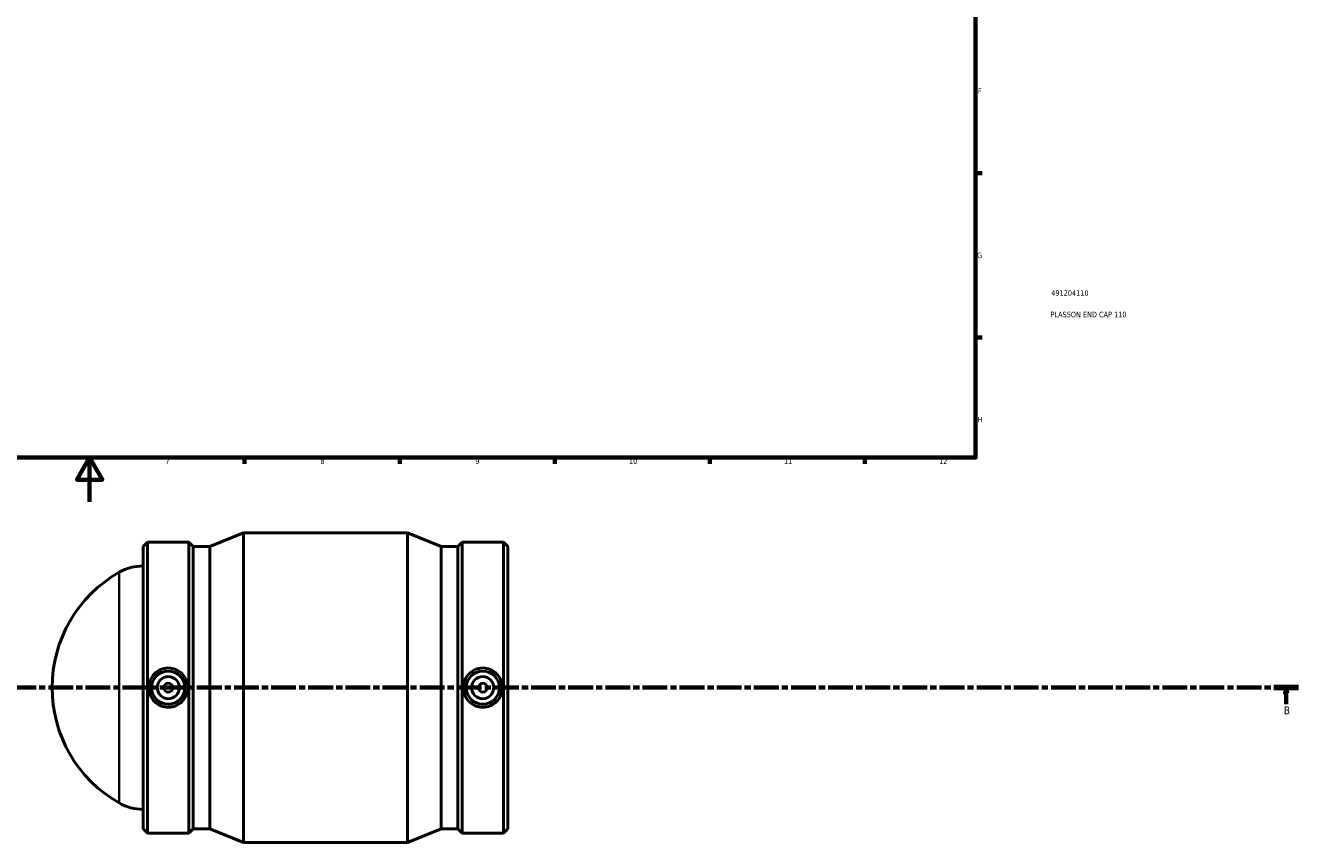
# Model space of a CAD drawing. Header units: millimetres. Extents: x -102 to 1281, y -154 to 1632.
# Tile 2 of 6: x 392 to 967, y -154 to 215. Entities that reach past the tile are written whole.
import ezdxf

# ---------------------------------------------------------------- set-up
doc = ezdxf.new("R2010")
doc.units = ezdxf.units.MM
doc.linetypes.add('CHAIN', pattern=[0.3543, 0.2362, -0.0295, 0.0591, -0.0295])
for name, color, linetype, lineweight in [('Border (ISO)', 7, 'Continuous', 70), ('Section Line (ISO)', 7, 'CHAIN', 70), ('Title (ISO)', 7, 'Continuous', 50), ('Visible (ISO)', 7, 'Continuous', 50), ('Visible Narrow (ISO)', 7, 'Continuous', 35)]:
    doc.layers.add(name, color=color, linetype=linetype, lineweight=lineweight)
doc.styles.add('Label Text (ISO)', font='tahoma.ttf')
doc.styles.add('Note Text (ISO)', font='tahoma.ttf')

# ---------------------------------------------------------------- blocks, each defined once
blk = doc.blocks.new('Borders Default Border')
at = {"layer": 'Border (ISO)'}
for p, q in [((821, 148.5), (823.9, 148.5)), ((821, 74.25), (823.9, 74.25)), ((490.58, 20), (490.58, 17.1)), ((560.67, 20), (560.67, 17.1)), ((630.75, 20), (630.75, 17.1)), ((700.83, 20), (700.83, 17.1)), ((770.92, 20), (770.92, 17.1))]:
    blk.add_line(p, q, dxfattribs=at)
at = {"layer": 'Border (ISO)', "flags": 128}
for points in [[(20, 20), (20, 574), (821, 574), (821, 20), (20, 20)], [(420.5, 0), (420.5, 20), (414.73, 10), (426.27, 10), (420.5, 20)]]:
    blk.add_lwpolyline(points, dxfattribs=at)
at = {"layer": 'Border (ISO)', "color": 232, "true_color": 0xca0064, "char_height": 2.5, "attachment_point": 7, "style": 'Note Text (ISO)'}
for s, insert in [('F', (822, 184.38)), ('G', (821.61, 110.08)), ('H', (821.74, 35.88)), ('7', (454.77, 17.1)), ('8', (524.81, 17.04)), ('9', (594.88, 17.05)), ('10', (664.29, 17.05)), ('11', (734.37, 17.1)), ('12', (804.46, 17.1))]:
    blk.add_mtext(s, dxfattribs=dict(at, insert=insert))
blk = doc.blocks.new('Title Blocks ISO')
at = {"layer": 'Title (ISO)', "color": 232, "true_color": 0xca0064, "style": 'Note Text (ISO)'}
for tag, p in [('PART_NUMBER_001', (34.16, 73.13)), ('DESCRIPTION_001', (33.84, 63.4))]:
    blk.add_attdef(tag, p, '', height=2.5, dxfattribs=at)
blk = doc.blocks.new('2dTransSection0')
at = {"layer": 'Section Line (ISO)', "linetype": 'CHAIN', "ltscale": 47.374752}
blk.add_line((183.66, -83.97), (966.94, -83.97), dxfattribs=at)
at = {"layer": 'Section Line (ISO)', "linetype": 'Continuous', "lineweight": 140}
blk.add_line((955.76, -83.97), (966.94, -83.97), dxfattribs=at)
at = {"layer": 'Section Line (ISO)', "linetype": 'Continuous'}
for p, q in [((961.35, -83.97), (960.85, -86.47)), ((961.35, -86.47), (961.35, -83.97)), ((961.85, -86.47), (961.35, -83.97)), ((960.85, -86.47), (961.85, -86.47)), ((961.35, -91.47), (961.35, -86.47))]:
    blk.add_line(p, q, dxfattribs=at)
at = {"layer": 'Section Line (ISO)', "linetype": 'Continuous', "flags": 128}
blk.add_lwpolyline([(961.85, -86.47), (961.35, -83.97), (960.85, -86.47), (961.85, -86.47)], dxfattribs=at)
at = {"layer": 'Section Line (ISO)'}
blk.add_solid([(961.85, -86.47), (961.35, -83.97), (960.85, -86.47), (961.85, -86.47)], dxfattribs=at)
at = {"layer": 'Section Line (ISO)', "insert": (960.28, -95.97), "char_height": 3.5, "attachment_point": 7, "style": 'Label Text (ISO)'}
blk.add_mtext('B', dxfattribs=at)

msp = doc.modelspace()

# ---------------------------------------------------------------- linework, layer by layer
at = {"layer": 'Visible (ISO)'}
for p, q in [((474.891, -20.145), (490.051, -13.971)), ((490.051, -153.971), (490.051, -13.971)), ((490.051, -13.971), (564.211, -13.971)), ((564.211, -153.971), (564.211, -13.971)), ((579.371, -20.145), (564.211, -13.971)), ((444.731, -20.145), (446.705, -18.171)), ((444.731, -147.797), (444.731, -20.145)), ((446.705, -149.771), (446.705, -18.171)), ((446.705, -18.171), (465.377, -18.171)), ((465.377, -149.771), (465.377, -18.171)), ((467.351, -20.145), (465.377, -18.171)), ((467.351, -147.797), (467.351, -20.145)), ((467.351, -20.145), (474.891, -20.145)), ((474.891, -147.797), (474.891, -20.145)), ((579.371, -147.797), (579.371, -20.145)), ((579.371, -20.145), (586.911, -20.145)), ((586.911, -20.145), (588.885, -18.171)), ((586.911, -147.797), (586.911, -20.145)), ((588.885, -149.771), (588.885, -18.171)), ((588.885, -18.171), (607.557, -18.171)), ((607.557, -149.771), (607.557, -18.171)), ((609.531, -20.145), (607.557, -18.171)), ((609.531, -147.797), (609.531, -20.145)), ((444.731, -147.797), (446.705, -149.771)), ((467.351, -147.797), (465.377, -149.771)), ((467.351, -147.797), (474.891, -147.797)), ((474.891, -147.797), (490.051, -153.971)), ((579.371, -147.797), (564.211, -153.971)), ((579.371, -147.797), (586.911, -147.797)), ((586.911, -147.797), (588.885, -149.771)), ((609.531, -147.797), (607.557, -149.771)), ((446.705, -149.771), (465.377, -149.771)), ((490.051, -153.971), (564.211, -153.971)), ((588.885, -149.771), (607.557, -149.771))]:
    msp.add_line(p, q, dxfattribs=at)
for centre, radius in [((456.041, -83.971), 7.5), ((456.041, -83.971), 5), ((598.221, -83.971), 7.5), ((598.221, -83.971), 5), ((456.041, -83.971), 2), ((598.221, -83.971), 2)]:
    msp.add_circle(centre, radius, dxfattribs=at)
for centre, radius, start, end in [((463.491, -83.971), 59.959, 119.616754, 240.383246), ((444.731, -50.971), 22, 90, 119.616754), ((444.731, -116.971), 22, 240.383246, 270)]:
    msp.add_arc(centre, radius, start, end, dxfattribs=at)
for points, knots in [([(456.041, -75.089), (457.155, -75.089), (458.342, -75.314), (460.521, -76.226), (461.514, -76.912), (463.077, -78.49), (463.754, -79.488), (464.651, -81.672), (464.871, -82.859), (464.871, -85.084), (464.651, -86.271), (463.754, -88.455), (463.077, -89.452), (461.514, -91.03), (460.521, -91.717), (458.342, -92.629), (457.155, -92.854), (454.927, -92.854), (453.74, -92.629), (451.561, -91.717), (450.569, -91.03), (449.005, -89.452), (448.329, -88.455), (447.432, -86.271), (447.211, -85.084), (447.211, -82.859), (447.432, -81.672), (448.329, -79.488), (449.005, -78.49), (450.569, -76.912), (451.561, -76.226), (453.74, -75.314), (454.927, -75.089), (456.041, -75.089)], [0, 0, 0, 0, 0.334272, 0.334272, 0.6685441, 0.6685441, 1.002353, 1.002353, 1.3361619, 1.3361619, 1.6699709, 1.6699709, 2.0037798, 2.0037798, 2.3380519, 2.3380519, 2.6723239, 2.6723239, 3.0065959, 3.0065959, 3.340868, 3.340868, 3.6746769, 3.6746769, 4.0084858, 4.0084858, 4.3422948, 4.3422948, 4.6761037, 4.6761037, 5.0103757, 5.0103757, 5.3446478, 5.3446478, 5.3446478, 5.3446478]), ([(598.221, -75.089), (599.335, -75.089), (600.522, -75.314), (602.701, -76.226), (603.694, -76.912), (605.257, -78.49), (605.934, -79.488), (606.831, -81.672), (607.051, -82.859), (607.051, -85.084), (606.831, -86.271), (605.934, -88.455), (605.257, -89.452), (603.694, -91.03), (602.701, -91.717), (600.522, -92.629), (599.335, -92.854), (598.221, -92.854), (597.107, -92.854), (595.92, -92.629), (593.741, -91.717), (592.749, -91.03), (591.185, -89.452), (590.509, -88.455), (589.612, -86.271), (589.391, -85.084), (589.391, -82.859), (589.612, -81.672), (590.509, -79.488), (591.185, -78.49), (592.749, -76.912), (593.741, -76.226), (595.92, -75.314), (597.107, -75.089), (598.221, -75.089)], [2.6723239, 2.6723239, 2.6723239, 2.6723239, 3.0065959, 3.0065959, 3.340868, 3.340868, 3.6746769, 3.6746769, 4.0084858, 4.0084858, 4.3422948, 4.3422948, 4.6761037, 4.6761037, 5.0103757, 5.0103757, 5.3446478, 5.3446478, 5.3446478, 5.6789198, 5.6789198, 6.0131919, 6.0131919, 6.3470008, 6.3470008, 6.6808097, 6.6808097, 7.0146187, 7.0146187, 7.3484276, 7.3484276, 7.6826996, 7.6826996, 8.0169717, 8.0169717, 8.0169717, 8.0169717])]:
    msp.add_open_spline(points, degree=3, knots=knots, dxfattribs=at)
at = {"layer": 'Visible Narrow (ISO)'}
msp.add_line((433.859, -135.455), (433.859, -32.487), dxfattribs=at)

# ---------------------------------------------------------------- block references
msp.add_blockref('Borders Default Border', (0, 0))
msp.add_blockref('Title Blocks ISO', (821, 20)).add_auto_attribs({'PART_NUMBER_001': '491204110', 'DESCRIPTION_001': 'PLASSON END CAP 110'})
at = {"layer": 'Section Line (ISO)'}
msp.add_blockref('2dTransSection0', (0, 0), dxfattribs=at)

doc.saveas('drawing.dxf')
